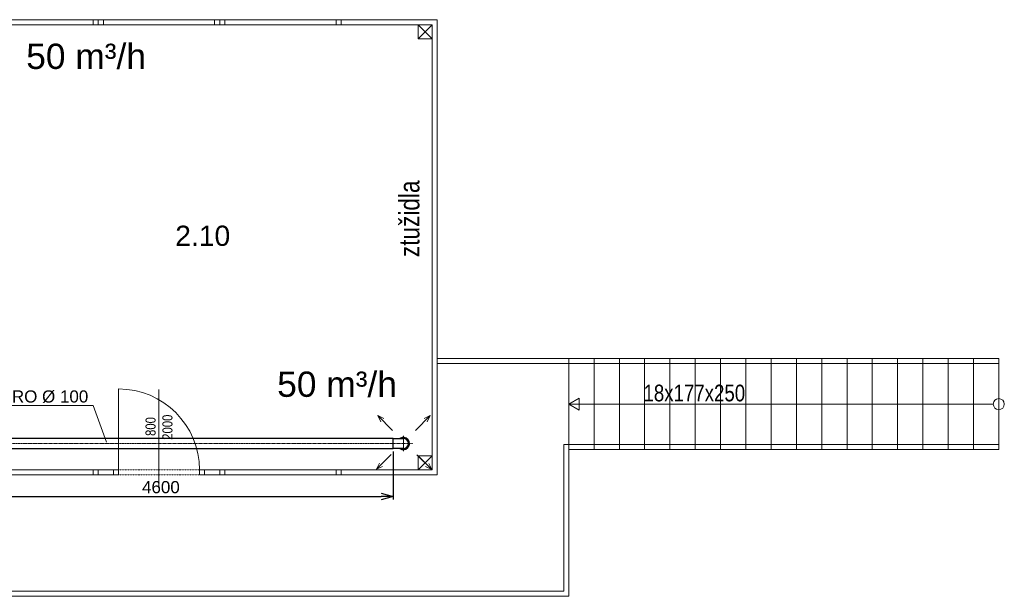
# Model space of a CAD drawing. Header units: millimetres. Extents: x 918337 to 1269480, y -257156 to -67477.
# Tile 97 of 114: x 1207013 to 1216745, y -76762 to -71062. Entities that reach past the tile are written whole.
import ezdxf

# ---------------------------------------------------------------- set-up
doc = ezdxf.new("R2010")
doc.units = ezdxf.units.MM
doc.linetypes.add('ACAD_ISO10W100', pattern=[18.5, 12, -3, 0.5, -3])
doc.linetypes.add('DĚLICÍ2', pattern=[15.875, 6.35, -3.175, 0, -3.175, 0, -3.175])
doc.layers.get('0').update_dxf_attribs({"color": 8, "lineweight": 9})
for name, color, linetype, lineweight in [('1VZT - LEGENDY', 7, 'Continuous', 13), ('1VZT-POTRUBI', 4, 'Continuous', 30), ('1VZT-ČERCHOVANÁ', 7, 'ACAD_ISO10W100', 9), ('LEGENDY', 7, 'Continuous', 9), ('St_plocha_místnosti', 3, 'Continuous', 18)]:
    doc.layers.add(name, color=color, linetype=linetype, lineweight=lineweight)
doc.styles.add('Andy', font='arial.ttf')
doc.styles.get("Standard").update_dxf_attribs({"font": 'arial.ttf'})
doc.dimstyles.new('ISO-25', dxfattribs={"dimtxt": 2.5, "dimasz": 2.5, "dimexe": 1.25, "dimexo": 0.625, "dimtad": 1, "dimtxsty": 'Standard', "dimcen": 2.5, "dimadec": 0, "dimazin": 0, "dimtfac": 1, "dimtmove": 0, "dimatfit": 3, "dimfxl": 1, "dimarcsym": 0})

# ---------------------------------------------------------------- blocks, each defined once
blk = doc.blocks.new('QSQSQWSQW')
at = {"layer": '1VZT - LEGENDY', "ltscale": 0.5}
for p, q in [((870320.8, -69981.9), (870175.5, -69836.6)), ((870175.5, -69836.6), (870235.4, -69865.2)), ((870175.5, -69836.6), (870204.1, -69896.5)), ((870575.1, -69984.8), (870720.4, -69839.5)), ((870720.4, -69839.5), (870660.4, -69868.1)), ((870720.4, -69839.5), (870691.7, -69899.5)), ((870335.9, -70224), (870190.6, -70369.3)), ((870562.9, -70224), (870708.2, -70369.3)), ((870190.6, -70369.3), (870219.2, -70309.4)), ((870190.6, -70369.3), (870250.5, -70340.7)), ((870708.2, -70369.3), (870648.2, -70340.7)), ((870708.2, -70369.3), (870679.6, -70309.4))]:
    blk.add_line(p, q, dxfattribs=at)
blk = doc.blocks.new('AXSAXASXAS')
at = {"layer": '1VZT-ČERCHOVANÁ', "ltscale": 0.1}
for p, q in [((870455.4, -70018.5), (870455.4, -70168.6)), ((870361.9, -70093.6), (870592.3, -70093.6))]:
    blk.add_line(p, q, dxfattribs=at)
blk = doc.blocks.new('QWSQWWSQSW')
at = {"layer": '1VZT-POTRUBI', "color": 6, "ltscale": 0.1}
for p, q in [((870455.4, -70043.6), (870555.4, -70043.6)), ((870555.4, -70043.6), (870555.4, -70143.6)), ((870555.4, -70143.6), (870455.4, -70143.6))]:
    blk.add_line(p, q, dxfattribs=at)
at = {"layer": '1VZT-POTRUBI', "color": 6}
for radius, start, end in [(60, 56.44269, 213.55731), (50, 90, 180)]:
    blk.add_arc((870455.4, -70093.6), radius, start, end, dxfattribs=at)
at = {"layer": '1VZT-POTRUBI', "color": 6, "ltscale": 0.5}
for radius, start, end in [(60, 56.44269, 303.55731), (50, 90, 270)]:
    blk.add_arc((870455.4, -70093.6), radius, start, end, dxfattribs=at)
at = {"layer": '1VZT - LEGENDY'}
blk.add_blockref('QSQSQWSQW', (0, 0), dxfattribs=at)
at = {"layer": '1VZT-ČERCHOVANÁ'}
blk.add_blockref('AXSAXASXAS', (0, 0), dxfattribs=at)
blk = doc.blocks.new('_Open30')
at = {"color": 0, "linetype": 'ByBlock', "lineweight": -2}
for p, q in [((-1, 0.268), (0, 0)), ((0, 0), (-1, -0.268)), ((0, 0), (-1, 0))]:
    blk.add_line(p, q, dxfattribs=at)
blk = doc.blocks.new('*D772')
at = {"layer": '1VZT - LEGENDY', "color": 0, "lineweight": -2, "ltscale": 0.1, "transparency": 16777216}
for p, q in [((1206112.8, -75362), (1206112.8, -75804.9)), ((1210705.2, -75332), (1210705.2, -75804.9)), ((1206232.8, -75774.9), (1210585.2, -75774.9))]:
    blk.add_line(p, q, dxfattribs=at)
at = {"layer": 'Defpoints', "color": 0, "ltscale": 0.1, "transparency": 16777216}
for p in [(1210705.2, -75302), (1206112.8, -75332), (1210705.2, -75774.9)]:
    blk.add_point(p, dxfattribs=at)
at = {"layer": '1VZT - LEGENDY', "color": 0, "lineweight": -2, "ltscale": 0.1, "transparency": 16777216, "xscale": 120, "yscale": 120, "zscale": 120, "rotation": 180}
blk.add_blockref('_Open30', (1206112.8, -75774.9), dxfattribs=at)
at = {"layer": '1VZT - LEGENDY', "color": 0, "lineweight": -2, "ltscale": 0.1, "transparency": 16777216, "xscale": 120, "yscale": 120, "zscale": 120}
blk.add_blockref('_Open30', (1210705.2, -75774.9), dxfattribs=at)
at = {"layer": '1VZT - LEGENDY', "color": 0, "ltscale": 0.1, "transparency": 16777216, "insert": (1208409, -75683.6), "char_height": 120, "attachment_point": 5}
blk.add_mtext('4600', dxfattribs=at)
blk = doc.blocks.new('X XZ X X ZX')
at = {"color": 8, "ltscale": 2}
for p, q in [((1094529.4, -110297.2), (1093329.4, -110297.2)), ((1093329.4, -110347.2), (1094529.4, -110347.2)), ((1094479.4, -110347.2), (1094479.4, -110297.2)), ((1094479.4, -110297.2), (1094529.4, -110297.2)), ((1094529.4, -110347.2), (1094479.4, -110347.2)), ((1095729.4, -110297.2), (1094529.4, -110297.2)), ((1094529.4, -110297.2), (1094529.4, -110347.2)), ((1094579.4, -110297.2), (1094529.4, -110297.2)), ((1094529.4, -110297.2), (1094529.4, -110347.2)), ((1094529.4, -110347.2), (1094529.4, -110297.2)), ((1094529.4, -110297.2), (1094529.4, -110347.2)), ((1094529.4, -110347.2), (1095729.4, -110347.2)), ((1094529.4, -110347.2), (1094579.4, -110347.2)), ((1094579.4, -110347.2), (1094579.4, -110297.2)), ((1095679.4, -110347.2), (1095679.4, -110297.2)), ((1095679.4, -110297.2), (1095729.4, -110297.2)), ((1095729.4, -110347.2), (1095679.4, -110347.2)), ((1096929.4, -110297.2), (1095729.4, -110297.2)), ((1095729.4, -110297.2), (1095729.4, -110347.2)), ((1095779.4, -110297.2), (1095729.4, -110297.2)), ((1095729.4, -110297.2), (1095729.4, -110347.2)), ((1095729.4, -110347.2), (1095729.4, -110297.2)), ((1095729.4, -110297.2), (1095729.4, -110347.2)), ((1095729.4, -110347.2), (1096929.4, -110347.2)), ((1095729.4, -110347.2), (1095779.4, -110347.2)), ((1095779.4, -110347.2), (1095779.4, -110297.2)), ((1096879.4, -110347.2), (1096879.4, -110297.2)), ((1096879.4, -110297.2), (1096929.4, -110297.2)), ((1096929.4, -110347.2), (1096879.4, -110347.2)), ((1096929.4, -110347.2), (1096929.4, -110297.2)), ((1096929.4, -110297.2), (1097879.4, -110297.2)), ((1096929.4, -110347.2), (1096929.4, -110297.2)), ((1096929.4, -110297.2), (1096929.4, -110347.2)), ((1097829.4, -110347.2), (1096929.4, -110347.2)), ((1097829.4, -110347.2), (1097689.4, -110347.2)), ((1097689.4, -110347.2), (1097689.4, -110487.2)), ((1097689.4, -110347.2), (1097829.4, -110487.2)), ((1097829.4, -110347.2), (1097689.4, -110487.2)), ((1097829.4, -110487.2), (1097829.4, -110347.2)), ((1097829.4, -110347.2), (1097829.4, -114747.2)), ((1097879.4, -110297.2), (1097879.4, -114797.2)), ((1097689.4, -110487.2), (1097829.4, -110487.2)), ((1099179.4, -113647.2), (1097879.4, -113647.2)), ((1101929.4, -113647.2), (1099179.4, -113647.2)), ((1099179.4, -115997.2), (1099179.4, -113647.2)), ((1099429.4, -113647.2), (1099429.4, -114547.2)), ((1099679.4, -113647.2), (1099679.4, -114547.2)), ((1099929.4, -113647.2), (1099929.4, -114547.2)), ((1100179.4, -113647.2), (1100179.4, -114547.2)), ((1100429.4, -113647.2), (1100429.4, -114547.2)), ((1100679.4, -113647.2), (1100679.4, -114547.2)), ((1100929.4, -113647.2), (1100929.4, -114547.2)), ((1101179.4, -113647.2), (1101179.4, -114547.2)), ((1101429.4, -113647.2), (1101429.4, -114547.2)), ((1101679.4, -113647.2), (1101679.4, -114547.2)), ((1101929.4, -113647.2), (1102179.4, -113647.2)), ((1101929.4, -113647.2), (1101929.4, -114547.2)), ((1102179.4, -113647.2), (1102429.4, -113647.2)), ((1102179.4, -113647.2), (1102179.4, -114547.2)), ((1102429.4, -113647.2), (1102679.4, -113647.2)), ((1102429.4, -113647.2), (1102429.4, -114547.2)), ((1102679.4, -113647.2), (1102929.4, -113647.2)), ((1102679.4, -113647.2), (1102679.4, -114547.2)), ((1102929.4, -113647.2), (1103179.4, -113647.2)), ((1102929.4, -113647.2), (1102929.4, -114547.2)), ((1103179.4, -113647.2), (1103429.4, -113647.2)), ((1103179.4, -113647.2), (1103179.4, -114547.2)), ((1103429.4, -113647.2), (1103429.4, -114547.2)), ((1101929.4, -113697.2), (1097879.4, -113697.2)), ((1101929.4, -113697.2), (1103429.4, -113697.2)), ((1094729.4, -114747.2), (1094729.4, -113947.2)), ((1099280.8, -114038.6), (1099179.4, -114097.2)), ((1099280.8, -114155.7), (1099280.8, -114038.6)), ((1099179.4, -114097.2), (1099280.8, -114155.7)), ((1103374.8, -114097.2), (1099179.4, -114097.2)), ((1102179.4, -114497.2), (1099129.4, -114497.2)), ((1099129.4, -115947.2), (1099129.4, -114497.2)), ((1103429.4, -114497.2), (1102179.4, -114497.2)), ((1097689.4, -114607.2), (1097829.4, -114607.2)), ((1097689.4, -114747.2), (1097689.4, -114607.2)), ((1097689.4, -114747.2), (1097829.4, -114607.2)), ((1097829.4, -114747.2), (1097689.4, -114607.2)), ((1097829.4, -114607.2), (1097829.4, -114747.2)), ((1102179.4, -114547.2), (1099179.4, -114547.2)), ((1102429.4, -114547.2), (1102179.4, -114547.2)), ((1102679.4, -114547.2), (1102429.4, -114547.2)), ((1102929.4, -114547.2), (1102679.4, -114547.2)), ((1103429.4, -114547.2), (1102929.4, -114547.2)), ((1103179.4, -114547.2), (1102929.4, -114547.2)), ((1094529.4, -114747.2), (1093329.4, -114747.2)), ((1093329.4, -114797.2), (1094529.4, -114797.2)), ((1094479.4, -114797.2), (1094479.4, -114747.2)), ((1094479.4, -114747.2), (1094529.4, -114747.2)), ((1094529.4, -114797.2), (1094479.4, -114797.2)), ((1094529.4, -114797.2), (1094529.4, -114747.2)), ((1094529.4, -114747.2), (1094679.4, -114747.2)), ((1094529.4, -114797.2), (1094529.4, -114747.2)), ((1094529.4, -114747.2), (1094529.4, -114797.2)), ((1094679.4, -114797.2), (1094529.4, -114797.2)), ((1094679.4, -114797.2), (1094679.4, -114747.2)), ((1094679.4, -114747.2), (1094729.4, -114747.2)), ((1094679.4, -114747.2), (1094679.4, -114797.2)), ((1094729.4, -114797.2), (1094679.4, -114797.2)), ((1094729.4, -114747.2), (1094729.4, -114797.2)), ((1095579.4, -114747.2), (1095529.4, -114747.2)), ((1095529.4, -114747.2), (1095529.4, -114797.2)), ((1095529.4, -114797.2), (1095579.4, -114797.2)), ((1095579.4, -114797.2), (1095579.4, -114747.2)), ((1095729.4, -114747.2), (1095579.4, -114747.2)), ((1095579.4, -114747.2), (1095579.4, -114797.2)), ((1095579.4, -114797.2), (1095729.4, -114797.2)), ((1095729.4, -114797.2), (1095729.4, -114747.2)), ((1096929.4, -114747.2), (1095729.4, -114747.2)), ((1095729.4, -114747.2), (1095729.4, -114797.2)), ((1095779.4, -114747.2), (1095729.4, -114747.2)), ((1095729.4, -114747.2), (1095729.4, -114797.2)), ((1095729.4, -114797.2), (1096929.4, -114797.2)), ((1095729.4, -114797.2), (1095779.4, -114797.2)), ((1095779.4, -114797.2), (1095779.4, -114747.2)), ((1096879.4, -114797.2), (1096879.4, -114747.2)), ((1096879.4, -114747.2), (1096929.4, -114747.2)), ((1096929.4, -114797.2), (1096879.4, -114797.2)), ((1096929.4, -114797.2), (1096929.4, -114747.2)), ((1096929.4, -114747.2), (1096929.4, -114797.2)), ((1096929.4, -114747.2), (1096929.4, -114797.2)), ((1096929.4, -114747.2), (1097829.4, -114747.2)), ((1096929.4, -114797.2), (1097879.4, -114797.2)), ((1097829.4, -114747.2), (1097689.4, -114747.2)), ((1076829.4, -115947.2), (1097879.4, -115947.2)), ((1097879.4, -115947.2), (1099129.4, -115947.2)), ((1076779.4, -115997.2), (1097879.4, -115997.2)), ((1097879.4, -115997.2), (1099179.4, -115997.2))]:
    blk.add_line(p, q, dxfattribs=at)
at = {"color": 8}
blk.add_line((1095129.4, -114920.1), (1095129.4, -113953.9), dxfattribs=at)
at = {"color": 8, "linetype": 'DĚLICÍ2'}
for p, q in [((1094729.4, -114747.2), (1095529.4, -114747.2)), ((1094729.4, -114797.2), (1095529.4, -114797.2))]:
    blk.add_line(p, q, dxfattribs=at)
at = {"color": 8, "ltscale": 2}
blk.add_circle((1103429.4, -114097.2), 54.6, dxfattribs=at)
blk.add_arc((1094729.4, -114747.2), 800, 0, 90, dxfattribs=at)
at = {"color": 8, "ltscale": 2, "width": 0.8}
blk.add_text('ztužidla', height=200, rotation=90, dxfattribs=at).set_placement((1097703.5, -112644.2))
blk.add_text('18x177x250', height=165, dxfattribs=at).set_placement((1099917.7, -114070.1))
at = {"color": 8, "width": 0.8}
for s, p in [('800', (1095096, -114411.8)), ('2000', (1095262.7, -114449.9))]:
    blk.add_text(s, height=100, rotation=90, dxfattribs=at).set_placement(p)

msp = doc.modelspace()

# ---------------------------------------------------------------- linework, layer by layer
at = {"layer": '1VZT - LEGENDY', "ltscale": 0.1}
for p, q in [((1206636.2, -74877), (1207740.2, -74877)), ((1207740.2, -74877), (1207870.9, -75238.8))]:
    msp.add_line(p, q, dxfattribs=at)
at = {"layer": '1VZT-POTRUBI', "color": 6, "ltscale": 0.1}
for p, q in [((1210705.2, -75202), (1206162.8, -75202)), ((1210705.2, -75302), (1210705.2, -75202)), ((1206162.8, -75302), (1210705.2, -75302))]:
    msp.add_line(p, q, dxfattribs=at)
at = {"layer": '1VZT-ČERCHOVANÁ', "color": 7, "ltscale": 0.1}
msp.add_line((1190434.1, -75252), (1210705.2, -75252), dxfattribs=at)

# ---------------------------------------------------------------- block references
msp.add_blockref('X XZ X X ZX', (113260.7, 39235.1))
at = {"layer": '1VZT-POTRUBI', "rotation": 180}
msp.add_blockref('QWSQWWSQSW', (2081260.6, -145345.6), dxfattribs=at)

# ---------------------------------------------------------------- texts
at = {"layer": 'LEGENDY', "lineweight": 5}
for s, insert, char_height, attachment_point in [('50 m³/h', (1207077.7, -71299), 250, 1), ('50 m³/h', (1209558, -74540.2), 250, 1), ('SPIRO %%C 100', (1207178.7, -74788.7), 120, 5)]:
    msp.add_mtext_dynamic_manual_height_columns(s, width=1517.357, gutter_width=12.5, heights=[0], dxfattribs=dict(at, insert=insert, char_height=char_height, attachment_point=attachment_point))
at = {"layer": 'St_plocha_místnosti', "ltscale": 2, "style": 'Andy'}
msp.add_text('2.10', height=200, dxfattribs=at).set_placement((1208550.4, -73297.9))

# ---------------------------------------------------------------- dimensions: what is measured, and where the dimension line sits
at = {"layer": '1VZT - LEGENDY', "ltscale": 0.1}
dim = msp.add_linear_dim(base=(1210705.2, -75774.9), p1=(1206112.8, -75332), p2=(1210705.2, -75302), dimstyle='ISO-25', override={"dimtxt": 120, "dimasz": 120, "dimexe": 30, "dimexo": 30, "dimgap": 30, "dimdec": 0, "dimrnd": 50, "dimblk": 'Open30', "dimtdec": 0, "dimldrblk": 'Open30', "dimfxl": 10}, dxfattribs=at)
dim.commit()
dim.dimension.update_dxf_attribs({"geometry": '*D772', "text_midpoint": (1208409, -75683.6)})

doc.saveas('drawing.dxf')
